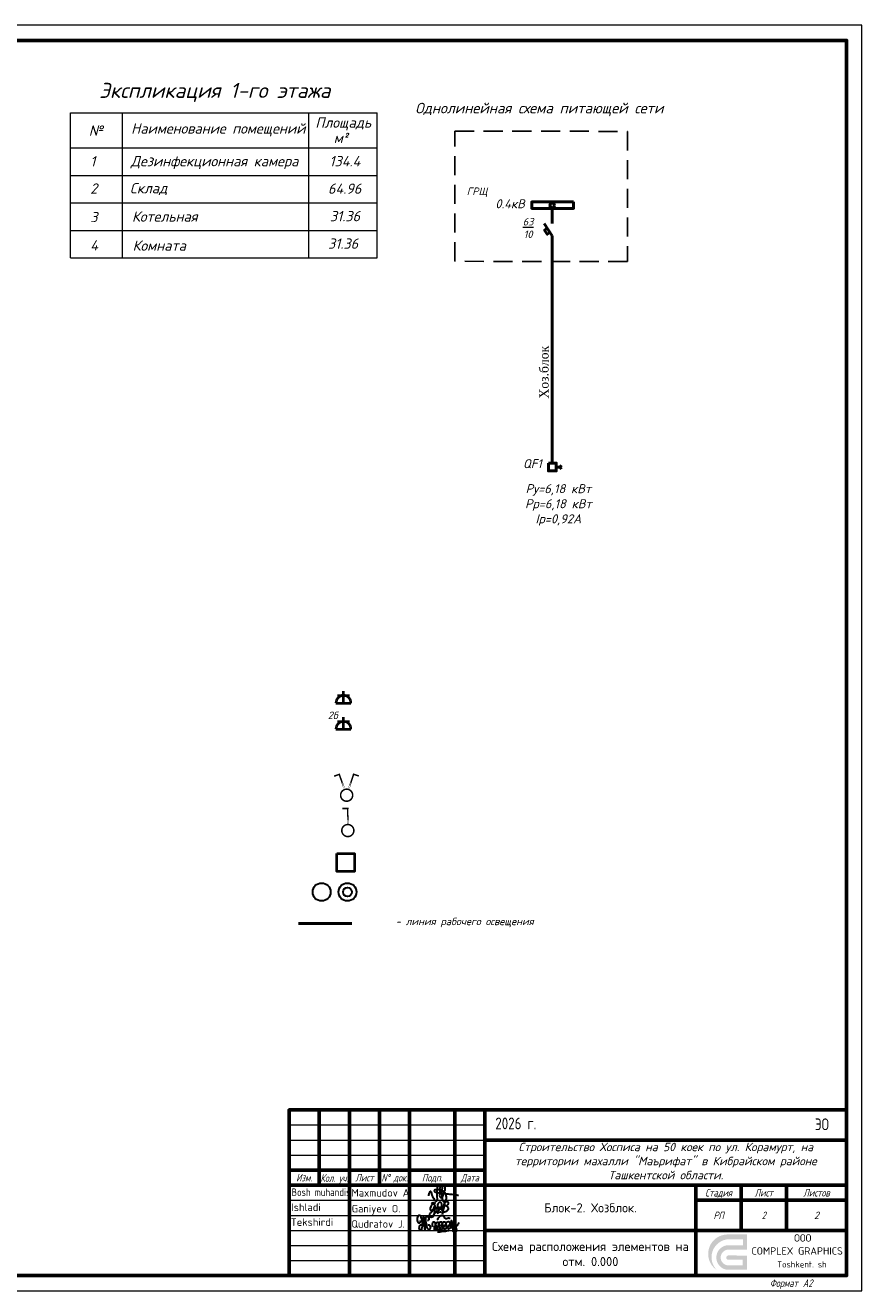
# Model space of a CAD drawing. Header units: millimetres. Extents: x 46223 to 365386, y 255195 to 690246.
# Tile 10 of 12: x 101021 to 128773, y 255195 to 297195. Entities that reach past the tile are written whole.
import ezdxf
from ezdxf.enums import TextEntityAlignment as Align

# ---------------------------------------------------------------- set-up
doc = ezdxf.new("R2010")
doc.units = ezdxf.units.MM
doc.linetypes.add('невидимаяX2', pattern=[19.049999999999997, 12.7, -6.349999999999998])
for name, color, linetype, lineweight in [('015', 7, 'Continuous', 15), ('ГП_ШТАМП', 7, 'Continuous', 9), ('текст', 7, 'Continuous', 25), ('Э', 30, 'Continuous', 50), ('ЭО А', 150, 'Continuous', 50), ('ЭС', 200, 'Continuous', 50), ('ЭТО СВЕТИЛЬНИКИ', 250, 'Continuous', 30)]:
    doc.layers.add(name, color=color, linetype=linetype, lineweight=lineweight)
doc.layers.add('Штамп', color=7, linetype='Continuous')
doc.layers.add('ЭЛЕКТРО', color=7, linetype='Continuous', lineweight=50, true_color=0xff0509)
doc.layers.add('ЭТО ОСвещение', color=255, linetype='Continuous', lineweight=30, plot=False)
doc.styles.add('COMPLEX', font='isocpeur.ttf')
doc.styles.add('GOST 2.304', font='CS_Gost2304.shx', dxfattribs={"oblique": 15})
doc.styles.add('ICOCPEUR', font='isocpeui.ttf')
doc.styles.add('ISO', font='isocpeur.ttf')
doc.styles.add('ISOCPEUR', font='isocpeui.ttf')
doc.styles.add('prof', font='isocpeur.ttf', dxfattribs={"oblique": 12})
doc.styles.add('style1', font='isocpeui.ttf', dxfattribs={"height": 80})
doc.styles.add('style4', font='isocpeur.ttf', dxfattribs={"height": 350})
doc.styles.add('ГОСТ 250', font='isocpeui.ttf', dxfattribs={"height": 250})
doc.styles.add('ГОСТ 300', font='isocpeui.ttf', dxfattribs={"height": 250})

# ---------------------------------------------------------------- blocks, each defined once
blk = doc.blocks.new('*U83')
at = {"color": 13, "linetype": 'Continuous', "lineweight": 60}
for p, q in [((-574, 155), (-594, 155)), ((-589, 90.00000000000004), (-589, 155)), ((-589, 145), (-574, 145)), ((-589, 130), (-574, 130)), ((-589, 110), (-574, 110)), ((-594, 90.00000000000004), (-574, 90.00000000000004)), ((-586, 5.000000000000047), (-586, 90.00000000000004)), ((-581, 5.000000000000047), (-581, 90.00000000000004)), ((-586, 65.00000000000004), (-574, 65.00000000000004)), ((-180, 60), (-180, 35)), ((-170, 60), (-170, 5)), ((-160, 60), (-160, 35)), ((-150, 60), (-150, 5)), ((-135, 60), (-135, 5)), ((-125, 5), (-125, 59.98968481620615)), ((-125, 50), (-5, 50)), ((-190, 40), (-125, 40)), ((-190, 35), (-5, 35)), ((-55, 5), (-55, 35)), ((-55, 35), (-55, 5)), ((-40, 35), (-40, 20)), ((-25, 35), (-25, 20)), ((-586, 30.00000000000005), (-574, 30.00000000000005)), ((-55, 30), (-5, 30)), ((-125, 20), (-5, 20)), ((-574, 5.000000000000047), (-586, 5.000000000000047))]:
    blk.add_line(p, q, dxfattribs=at)
at = {"color": 0, "linetype": 'Continuous', "lineweight": -2}
for p, q in [((-584, 90.00000000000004), (-584, 155)), ((-579, 90.00000000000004), (-579, 155)), ((-190, 55), (-125, 55)), ((-190, 50), (-125, 50)), ((-190, 45), (-125, 45)), ((-190, 30), (-125, 30)), ((-190, 25), (-125, 25)), ((-190, 20), (-125, 20)), ((-190, 15), (-125, 15)), ((-190, 10), (-125, 10))]:
    blk.add_line(p, q, dxfattribs=at)
blk.add_lwpolyline([(-594, 4.7e-14), (0, 0), (7.5e-15, 420), (-594, 420.0000000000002), (-594, 4.7e-14)], dxfattribs=at)
at = {"color": 13, "linetype": 'Continuous', "lineweight": 60}
blk.add_lwpolyline([(-574, 5.000000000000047), (-5, 5), (-4.999999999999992, 415), (-574, 415), (-574, 5.000000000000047)], dxfattribs=at)
blk.add_lwpolyline([(-5, 5), (-190, 5), (-190, 60), (-5, 60)], close=True, dxfattribs=at)
at = {"color": 0, "linetype": 'Continuous', "lineweight": -2, "style": 'GOST 2.304', "oblique": 15}
blk.add_text('Согласовано:', height=3, rotation=90.00000000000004, dxfattribs=at).set_placement((-590.1187428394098, 110.1643170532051))
for s, rotation, width, p in [('Взам. инв. №', 90.00000000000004, 0.8, (-583.4999999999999, 77.50000000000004)), ('Инв. № подл.', 90.70000000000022, 0.7, (-583.4999999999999, 17.50000000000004))]:
    blk.add_text(s, height=3, rotation=rotation, dxfattribs=dict(at, width=width)).set_placement(p, align=Align.MIDDLE_CENTER)
blk.add_text('Подп. и дата', height=3, rotation=90.00000000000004, dxfattribs=at).set_placement((-583.4999999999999, 47.50000000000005), align=Align.MIDDLE_CENTER)
for s, p in [('Изм.', (-185, 37.5)), ('Лист', (-165, 37.5)), ('Подп.', (-142.5, 37.5)), ('Стадия', (-47.5, 32.5)), ('Лист', (-32.5, 32.5)), ('Листов', (-15, 32.5))]:
    blk.add_text(s, height=2.5, dxfattribs=at).set_placement(p, align=Align.MIDDLE_CENTER)
at = {"color": 0, "linetype": 'Continuous', "lineweight": -2, "style": 'GOST 2.304', "oblique": 15, "width": 0.7872183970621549}
blk.add_text('Кол. уч.', height=2.5, dxfattribs=at).set_placement((-179.5992201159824, 36.13022536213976), (-170.3494039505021, 36.13022536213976), align=Align.FIT)
at = {"color": 0, "linetype": 'Continuous', "lineweight": -2, "style": 'GOST 2.304', "oblique": 15}
for s, width, p in [('N%%d док.', 0.8, (-155, 37.5)), ('Дата', 0.9, (-130, 37.5))]:
    blk.add_text(s, height=2.5, dxfattribs=dict(at, width=width)).set_placement(p, align=Align.MIDDLE_CENTER)
blk.add_text('Формат', height=2.5, dxfattribs=at).set_placement((-21.18881194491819, 1.25), align=Align.RIGHT)
for tag, p in [('ДАТА_С7', (-584.7999349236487, 275.6012114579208)), ('ДАТА_С8', (-579.7999349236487, 275.6012114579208)), ('ДАТА_С9', (-574.7999349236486, 275.6012114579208)), ('ФАМИЛИЯ_С7', (-584.7999349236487, 240.6012114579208)), ('ФАМИЛИЯ_С8', (-579.7999349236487, 240.6012114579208)), ('ФАМИЛИЯ_С9', (-574.7999349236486, 240.6012114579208)), ('ДОЛЖНОСТЬ_С7', (-584.7999349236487, 220.6012114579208)), ('ДОЛЖНОСТЬ_С8', (-579.7999349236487, 220.6012114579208)), ('ДОЛЖНОСТЬ_С9', (-574.7999349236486, 220.6012114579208)), ('ДАТА_С4', (-584.7999349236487, 210.6012114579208)), ('ДАТА_С5', (-579.7999349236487, 210.6012114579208)), ('ДАТА_С6', (-574.7999349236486, 210.6012114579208)), ('ФАМИЛИЯ_С4', (-584.7999349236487, 175.6012114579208)), ('ФАМИЛИЯ_С5', (-579.7999349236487, 175.6012114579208)), ('ФАМИЛИЯ_С6', (-574.7999349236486, 175.6012114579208)), ('ДОЛЖНОСТЬ_С4', (-584.7999349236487, 155.6012114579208)), ('ДОЛЖНОСТЬ_С5', (-579.7999349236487, 155.6012114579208)), ('ДОЛЖНОСТЬ_С6', (-574.7999349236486, 155.6012114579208)), ('ДАТА_С1', (-584.7999349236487, 145.6012114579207)), ('ДАТА_С2', (-579.7999349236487, 145.6012114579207)), ('ДАТА_С3', (-574.7999349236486, 145.6012114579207)), ('ФАМИЛИЯ_С1', (-584.7999349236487, 110.6012114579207)), ('ФАМИЛИЯ_С2', (-579.7999349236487, 110.6012114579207)), ('ФАМИЛИЯ_С3', (-574.7999349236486, 110.6012114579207)), ('ДОЛЖНОСТЬ_С1', (-584.7999349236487, 90.60121145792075)), ('ДОЛЖНОСТЬ_С2', (-579.7999349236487, 90.60121145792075)), ('ДОЛЖНОСТЬ_С3', (-574.7999349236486, 90.60121145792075))]:
    blk.add_attdef(tag, p, '', height=2.5, rotation=90, dxfattribs=at)
for tag, p in [('ИЗМЕНЕНИЕ4', (-185, 55.94805830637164)), ('УЧАСТОК4', (-175, 55.94805830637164)), ('ЛИСТ4', (-164.9999999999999, 55.94805830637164)), ('ДОК4', (-155, 55.94805830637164)), ('ИЗМЕНЕНИЕ3', (-185, 50.94805830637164)), ('УЧАСТОК3', (-175, 50.94805830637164)), ('ЛИСТ3', (-164.9999999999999, 50.94805830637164)), ('ДОК3', (-155, 50.94805830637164)), ('ИЗМЕНЕНИЕ2', (-185, 45.94805830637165)), ('УЧАСТОК2', (-175, 45.94805830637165)), ('ЛИСТ2', (-164.9999999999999, 45.94805830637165)), ('ДОК2', (-155, 45.94805830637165)), ('НАИМЕНОВАНИЕ1', (-66.5665370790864, 45.5362400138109)), ('ИЗМЕНЕНИЕ1', (-185, 40.94805830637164)), ('УЧАСТОК1', (-175, 40.94805830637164)), ('ЛИСТ1', (-164.9999999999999, 40.94805830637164)), ('ДОК1', (-155, 40.94805830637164)), ('НАИМЕНОВАНИЕ2', (-66.5665370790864, 41.18304878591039)), ('НАИМЕНОВАНИЕ3', (-66.5665370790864, 36.9403635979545)), ('СООРУЖЕНИЕ1', (-89.86258944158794, 30.34530795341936)), ('СООРУЖЕНИЕ2', (-89.86258944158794, 25.99211672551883)), ('СООРУЖЕНИЕ3', (-89.86258944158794, 21.74943153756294)), ('НАИМЕНОВАНИЕ_ЛИСТА1', (-90.35824997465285, 15.31949545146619)), ('НАИМЕНОВАНИЕ_ЛИСТА2', (-90.35824997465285, 10.96630422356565)), ('НАИМЕНОВАНИЕ_ЛИСТА3', (-90.35824997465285, 6.723619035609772))]:
    blk.add_attdef(tag, text='', height=2.5, dxfattribs=at).set_placement(p, align=Align.CENTER)
at = {"color": 0, "linetype": 'Continuous', "lineweight": -2, "style": 'GOST 2.304', "oblique": 15, "flags": 8}
for tag, p in [('ДАТА10', (-130.0710785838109, 55.82783218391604)), ('ДАТА9', (-130.0710785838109, 50.82783218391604)), ('ДАТА8', (-130.0710785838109, 45.82783218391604)), ('ДАТА7', (-130.0710785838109, 40.82783218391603)), ('ДАТА6', (-130.0710785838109, 30.82783218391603)), ('ДАТА5', (-130.0710785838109, 25.82783218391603)), ('ДАТА4', (-130.0710785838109, 20.82783218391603)), ('ДАТА3', (-130.0710785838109, 15.82783218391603)), ('ДАТА2', (-130.0710785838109, 10.82783218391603)), ('ДАТА1', (-130.0710785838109, 5.827832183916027))]:
    blk.add_attdef(tag, text='', height=2.5, dxfattribs=at).set_placement(p, align=Align.CENTER)
at = {"color": 0, "linetype": 'Continuous', "lineweight": -2, "style": 'GOST 2.304', "oblique": 15}
blk.add_attdef('!ШИФР', text='', height=5, dxfattribs=at).set_placement((-60.28845429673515, 52.74566402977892), align=Align.RIGHT)
for tag, p, height in [('!РАЗДЕЛ', (-60.07441703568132, 52.74566402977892), 5), ('ДОЛЖНОСТЬ6', (-188.9475421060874, 30.94805830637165), 2.5), ('ФАМИЛИЯ6', (-168.9475421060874, 30.94805830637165), 2.5), ('ДОЛЖНОСТЬ5', (-188.9475421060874, 25.94805830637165), 2.5), ('ФАМИЛИЯ5', (-168.9475421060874, 25.94805830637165), 2.5), ('ДОЛЖНОСТЬ4', (-188.9475421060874, 20.94805830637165), 2.5), ('ФАМИЛИЯ4', (-168.9475421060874, 20.94805830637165), 2.5), ('ДОЛЖНОСТЬ3', (-188.9475421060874, 15.94805830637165), 2.5), ('ФАМИЛИЯ3', (-168.9475421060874, 15.94805830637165), 2.5), ('ДОЛЖНОСТЬ2', (-188.9475421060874, 10.94805830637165), 2.5), ('ФАМИЛИЯ2', (-168.9475421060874, 10.94805830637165), 2.5), ('ДОЛЖНОСТЬ1', (-188.9475421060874, 5.948058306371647), 2.5), ('ФАМИЛИЯ1', (-168.9475421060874, 5.948058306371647), 2.5)]:
    blk.add_attdef(tag, p, '', height=height, dxfattribs=at)
for tag, p in [('!СТАДИЯ', (-47.45736202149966, 25)), ('!НОМЕР', (-32.5, 25)), ('КОЛИЧЕСТВО_ЛИСТОВ', (-15, 25)), ('КОЛИЧЕСТВО_ЛИСТОВ', (-19.2879082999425, 13.01081499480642))]:
    blk.add_attdef(tag, text='', height=2.5, dxfattribs=at).set_placement(p, align=Align.MIDDLE_CENTER)
at = {"color": 0, "linetype": 'Continuous', "lineweight": -2, "style": 'GOST 2.304', "oblique": 15, "flags": 8}
blk.add_attdef('!ФОРМАТ', (-19.5, 1.25), '', height=2.5, dxfattribs=at)
blk = doc.blocks.new('A$C4c4061ee')
at = {"color": 184, "lineweight": 30}
blk.add_spline([(-39.74353470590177, -7.066288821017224), (-36.82961242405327, 4.046206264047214), (-33.9923730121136, 7.878101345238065), (-31.15513360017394, -0.09223704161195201), (-24.10037650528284, -16.18619768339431), (-16.66013001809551, -23.47737302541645), (-13.89957347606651, -23.47737302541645), (-12.51929520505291, -17.8828110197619), (-12.51929520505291, 12.71720958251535), (-8.301108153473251, 24.82599777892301), (-4.390321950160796, 27.04849679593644), (-3.39345802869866, 21.37729285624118), (-5.693917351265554, 12.8704869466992), (-4.390321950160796, 8.042298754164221), (-4.390321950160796, -10.04424811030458), (-2.013179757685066, -12.57329535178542), (3.277884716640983, -9.967606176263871), (9.642495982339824, 6.126347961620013), (12.63310113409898, 19.46134856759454), (7.572085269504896, 28.88780565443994), (4.734845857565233, 26.58867120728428), (2.357703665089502, 16.62574009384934), (1.1307911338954, -1.154252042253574), (2.894470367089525, -14.18269141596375), (6.805256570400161, -24.83536091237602), (10.94609138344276, -24.83536091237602), (15.01024332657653, -21.31002055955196), (16.54388733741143, -17.24820618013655), (16.54388733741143, -9.890970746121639), (12.01963817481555, 1.987904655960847), (5.88507551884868, 7.352560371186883), (-2.703325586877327, 10.34143320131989), (-9.988117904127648, 12.10410662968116), (-16.96619212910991, 12.10410662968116), (-21.49044129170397, 11.18445545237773), (-22.48730521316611, 7.73574402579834), (-20.03348015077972, 5.436609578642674), (-13.95984342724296, 3.668518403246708), (-0.6938408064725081, 1.752574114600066), (10.96184832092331, 0.5263682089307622), (22.23410971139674, -1.236305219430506), (37.57053643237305, -2.61578848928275), (43.47506386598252, -3.61208160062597), (49.27660224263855, -4.469789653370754), (54.8951084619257, -6.391593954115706)], degree=3, dxfattribs=at)
blk = doc.blocks.new('Odil Ganiyev')
at = {"color": 184, "lineweight": 30}
for points, knots in [([(278092.585464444, -189110.7355109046), (278063.2194188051, -189124.2674054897), (277979.370430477, -189180.2556237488), (277976.1723904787, -189468.8543651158), (278120.9857520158, -189357.1201562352), (278158.7843846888, -189260.4993996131), (278167.4294188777, -189221.9077254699)], [0, 0, 0, 0, 84.01965011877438, 319.3343002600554, 434.0069741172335, 519.9639260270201, 519.9639260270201, 519.9639260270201, 519.9639260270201]), ([(278167.4294188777, -189221.9077254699), (278181.3387233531, -189151.2748930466), (278170.7899638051, -189084.1800938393), (278111.1856448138, -189102.5741176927), (278092.585464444, -189110.7355109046)], [526.8260919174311, 526.8260919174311, 526.8260919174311, 526.8260919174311, 665.5590851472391, 706.3961257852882, 706.3961257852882, 706.3961257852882, 706.3961257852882]), ([(278396.1967646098, -189316.1294269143), (278466.1538288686, -189242.8891530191), (278495.302956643, -189144.9180396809), (278487.2601476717, -189009.0998779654), (278377.6673267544, -188943.6380905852), (278332.0648927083, -188997.5609160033), (278318.9360969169, -189019.7150940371), (278305.4029493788, -189050.3942673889), (278280.2404771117, -189133.7043541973), (278300.2727365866, -189288.4465314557), (278387.6358799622, -189385.8034520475)], [0, 0, 0, 0, 210.3316614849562, 341.5442091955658, 437.9935387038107, 521.2099932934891, 521.2099932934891, 521.2099932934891, 602.6433944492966, 823.015148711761, 823.015148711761, 823.015148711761, 823.015148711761]), ([(278616.6842967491, -189117.5460859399), (278680.2310006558, -189058.40023725), (278779.8970886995, -189126.564977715), (278816.8257756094, -189262.3978800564), (278675.2131768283, -189400.3526046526), (278594.5317891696, -189411.9745325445), (278531.2075642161, -189409.6795947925)], [498.211238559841, 498.211238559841, 498.211238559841, 498.211238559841, 560.9624334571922, 628.5608440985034, 789.1848951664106, 992.2030792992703, 992.2030792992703, 992.2030792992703, 992.2030792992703]), ([(278603.8079360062, -188938.7967392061), (278630.1334271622, -188908.0624409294), (278657.9278604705, -188890.0017188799), (278745.5528651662, -188896.5335061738), (278775.8709600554, -188979.5165954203), (278742.8387325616, -189053.7339745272), (278691.3271529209, -189101.1804010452), (278616.6842967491, -189117.5460859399)], [0, 0, 0, 0, 59.30168677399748, 137.8344496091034, 232.6714706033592, 306.9556540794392, 371.4434606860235, 371.4434606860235, 371.4434606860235, 371.4434606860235])]:
    blk.add_open_spline(points, degree=3, knots=knots, dxfattribs=at)
for points in [[(278173.5925280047, -189155.4917721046), (278172.6471103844, -189633.027333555), (278135.4993996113, -189698.8294876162), (278035.879343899, -189702.204108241), (278007.5494496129, -189605.357213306), (278073.6314762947, -189469.1911728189), (278127.884108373, -189405.1461013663), (278218.2051830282, -189287.7762238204)], [(278008.5945511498, -189094.8101020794), (278081.0024050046, -189029.3176129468), (278139.3426344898, -189054.7083433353), (278204.400167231, -188992.9621068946)], [(278218.2051830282, -189287.7762238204), (278220.3753585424, -189298.3256989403), (278251.3946131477, -189228.5199908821), (278257.8389691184, -189293.9968684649), (278314.7725375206, -189205.9786257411), (278295.0414358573, -189231.061274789), (278320.1428341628, -189287.5561976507), (278380.2964745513, -189198.4648373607), (278354.815996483, -189238.8983742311), (278383.5186525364, -189286.4830800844), (278449.0446955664, -189192.0241665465), (278427.7340948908, -189223.4364403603), (278438.3041022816, -189281.1155268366), (278514.5707385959, -189197.3917197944), (278494.165717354, -189208.1631865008), (278504.9020986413, -189282.1896271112), (278604.2546478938, -188932.4946979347), (278562.7315404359, -189513.518486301)], [(278212.7110742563, -189508.6004389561), (278316.0087587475, -189388.4872286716), (278339.6422759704, -189482.9500730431), (278420.6783357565, -189424.9498474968), (278521.2825563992, -189381.9738374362)]]:
    blk.add_spline(points, degree=3, dxfattribs=at)
blk = doc.blocks.new('A$C77aec0c1')
at = {"color": 184, "lineweight": 30}
for points in [[(-78.38131271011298, 25.21388700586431), (-78.38131271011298, 19.79743723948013), (-80.05334583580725, 15.39340606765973), (-82.68806330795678, 15.24154528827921), (-85.88012004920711, 18.27880580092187), (-87.60282130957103, 24.60643443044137), (-87.55235231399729, 33.4785716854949), (-85.77858974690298, 41.53703866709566), (-83.19454040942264, 44.87802546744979), (-79.54647045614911, 45.28299385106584), (-74.7837168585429, 37.3354916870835), (-71.43828727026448, 24.00774932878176), (-70.32271515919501, 12.75112639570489), (-70.5771842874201, 1.906071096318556), (-72.4532481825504, -8.184792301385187), (-74.47995314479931, -11.88012880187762), (-76.65866251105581, -12.43696032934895), (-79.29337998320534, -9.804665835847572), (-81.06674427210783, -2.515237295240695), (-80.50939989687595, 2.799970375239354), (-78.63469933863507, 6.343443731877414), (-76.25332253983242, 8.115178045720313), (-74.22661757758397, 8.570767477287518)], [(-70.25239909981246, 8.75258656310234), (-64.19821778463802, 15.39952532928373), (-63.40894784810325, 26.03341881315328), (-64.74115322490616, 36.46708988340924), (-65.76399743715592, 41.0897367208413), (-65.97653441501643, 40.38685639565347), (-65.37576810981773, 38.60301586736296), (-63.87196156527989, 30.59607789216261), (-63.40894784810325, 26.03341881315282), (-62.36317654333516, 17.41372238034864), (-61.31740523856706, 7.749214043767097), (-60.53307293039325, -1.262287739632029), (-59.74874062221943, -9.098375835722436), (-59.2258575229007, -11.57980499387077), (-59.5150228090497, -10.30603150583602), (-59.7716569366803, -8.767656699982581), (-61.00463941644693, 4.422823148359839), (-61.57869615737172, 9.74844633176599), (-62.15275289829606, 15.15600094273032), (-62.36891072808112, 16.81688866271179), (-60.51868385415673, 14.96835856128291), (-58.20589770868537, 15.68723229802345), (-56.61264196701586, 21.232817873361), (-56.71145070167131, 31.16451189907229), (-55.80471933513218, 37.08934982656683), (-53.17510799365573, 40.04494136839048), (-49.97027571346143, 39.71654178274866), (-45.94368318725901, 34.70845815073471), (-45.36845714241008, 29.70037451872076), (-46.27238524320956, 25.67748727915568), (-48.81981851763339, 25.02068810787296), (-50.29897266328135, 25.34908769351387)], [(-56.63358278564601, 20.26220782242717), (-55.65266897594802, 12.38186395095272), (-53.41380428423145, 2.023545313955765), (-50.85857394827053, -4.48218267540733), (-47.72635595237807, -7.44681833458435), (-43.44016263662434, -8.187977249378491), (-40.22552147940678, -6.458607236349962), (-38.65940992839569, -1.352844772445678), (-39.64853381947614, 2.929406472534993), (-41.46191996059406, 5.976392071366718), (-44.18200683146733, 7.705764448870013), (-46.98451686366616, 7.211657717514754), (-47.64392768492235, 5.729339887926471)], [(-30.37022462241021, 1.027356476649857), (-29.83874790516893, 17.35528437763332), (-28.37718437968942, 20.14297926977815), (-25.5869239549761, 19.87748654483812), (-20.53787982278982, 13.63835785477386), (-18.94344456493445, 4.61153663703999), (-17.48188103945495, -7.070233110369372), (-18.54483447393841, -11.05265472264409), (-21.86657672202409, -11.4508985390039), (-23.99248869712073, -7.866718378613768), (-23.32814024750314, -0.565611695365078), (-20.40500809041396, 7.266482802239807), (-16.95039921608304, 14.03660167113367), (-13.89440043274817, 18.68275982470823), (-9.642576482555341, 18.28451600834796), (-6.320839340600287, 10.85066296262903), (-4.992142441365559, -2.424074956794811), (-4.992142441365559, -8.795950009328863), (-8.978228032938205, -10.123423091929), (-12.29996517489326, -6.539245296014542), (-11.23701174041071, 0.2308735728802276), (-8.313879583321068, 6.337251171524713), (-6.852316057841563, 12.84187495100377), (-4.726404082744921, 17.88627455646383), (-0.2088366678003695, 20.54122308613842), (4.175859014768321, 17.88627455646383), (6.03603263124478, 9.655936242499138), (7.098986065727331, 1.027356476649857), (7.630462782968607, -6.804738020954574), (4.707335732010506, -8.795950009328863), (0.05690169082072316, -8.132213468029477), (-0.07597004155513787, -1.362096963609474), (3.245772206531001, 6.86824135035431), (7.763334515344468, 15.76231620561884), (10.5535949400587, 19.87748654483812), (16.0012440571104, 19.61199145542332), (19.32298630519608, 13.24011640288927), (20.38593973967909, 0.8946101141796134), (19.45585293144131, -6.141001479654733), (16.79846423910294, -9.19419146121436), (13.60959372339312, -8.530454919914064), (11.74942010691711, -0.96385314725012), (15.07115724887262, 6.86824135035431), (19.85446302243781, 14.16934803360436), (24.37203043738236, 19.87748654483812), (31.01550472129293, 21.07221326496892), (35.00159031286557, 14.5675894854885), (36.19741547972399, 0.8946101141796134), (34.0715035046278, -5.610013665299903), (29.28820283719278, -6.406496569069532), (26.89654739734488, -3.486055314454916), (30.48402800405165, 6.337251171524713), (35.40020040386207, 12.44363113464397), (39.65202435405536, 19.34649636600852), (40.4492445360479, 25.18738123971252), (40.6972237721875, 24.31052509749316), (43.89938043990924, -4.864757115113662), (43.81602285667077, -3.865409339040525), (42.93788251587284, 9.739231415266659), (43.06582503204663, 12.45725287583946), (45.48313367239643, 16.53792079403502), (50.40110853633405, 21.11825905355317), (52.2349345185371, 22.200886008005), (51.23466394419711, 21.78449011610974)], [(-10.36332725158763, 26.11942423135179), (-11.28868578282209, 30.65789709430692), (-5.904802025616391, 37.3815634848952), (1.24900448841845, 43.45217603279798), (6.212270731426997, 44.29263580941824), (10.33430705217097, 42.19148991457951), (12.43738441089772, 37.98919812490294), (14.96107928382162, 34.45927557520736), (18.41012758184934, 33.03049655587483), (24.88761176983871, 33.534770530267), (29.43026560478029, 34.62736611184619), (33.63642032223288, 34.37522794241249), (35.06651476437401, 33.95499923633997)], [(42.90287533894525, 10.75234727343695), (45.09337761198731, 7.658094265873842), (48.29627466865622, 5.717141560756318), (51.70919198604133, 3.671270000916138), (54.859582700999, -0.4204683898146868), (57.80128074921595, -5.834731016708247), (58.90391392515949, -10.66088483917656), (58.53636953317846, -15.48704102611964), (56.7521853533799, -17.91289319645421), (51.9740980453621, -18.54239213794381), (48.35115025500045, -18.07026793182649), (46.09337245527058, -15.60473277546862), (45.77833440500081, -12.56215692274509), (48.08861854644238, -9.414664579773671), (51.0814851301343, -6.319630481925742), (54.54866529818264, -2.634870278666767), (57.90908137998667, 0.9847462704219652), (62.217527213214, 6.347087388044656), (66.52651940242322, 12.8131229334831), (69.834429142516, 17.79665149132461)], [(-11.80559928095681, -17.26645815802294), (-2.735097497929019, -17.5279586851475), (7.905304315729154, -15.87180409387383), (17.57848186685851, -14.81041480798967), (25.11311381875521, -13.08979571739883), (30.92554491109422, -13.08979571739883)]]:
    blk.add_spline(points, degree=3, dxfattribs=at)

msp = doc.modelspace()

# ---------------------------------------------------------------- hatches: boundary and pattern name
at = {"true_color": 0x00005c}
h = msp.add_hatch(color=178, dxfattribs=at)
h.dxf.hatch_style = 1
edge = h.paths.add_edge_path()
edge.add_line((124971.1363166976, 256360.7765916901), (124971.1363166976, 255888.3344352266))
edge.add_line((124971.1363166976, 255888.3344352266), (124304.6406322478, 255888.3344352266))
edge.add_ellipse((124361.5165555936, 256295.9490260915), major_axis=(-411.5635134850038, 2.350161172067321e-05), ratio=0.9999999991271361, start_angle=277.9434018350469, end_angle=442.05660470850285, ccw=False)
edge.add_line((124304.640632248, 256703.5636169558), (124839.6144488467, 256703.5636169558))
edge.add_line((124839.6144488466, 256703.5636169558), (124839.6144488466, 256899.3347396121))
edge.add_line((124839.6144488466, 256899.3347396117), (124304.6406322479, 256899.3347396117))
edge.add_ellipse((124390.8184069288, 256304.8664996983), major_axis=(600.6821933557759, 0.01782646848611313), ratio=0.999999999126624, start_angle=98.24678756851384, end_angle=224.8650110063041)
edge.add_ellipse((124323.3924635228, 256417.1126532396), major_axis=(-644.7354755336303, 0.04021744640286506), ratio=0.9999999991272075, start_angle=271.6702301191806, end_angle=416.2416434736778, ccw=False)
edge.add_line((124304.640632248, 257061.5753776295), (124971.1363166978, 257061.5753776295))
edge.add_line((124971.1363166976, 257061.5753776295), (124971.1363166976, 256558.1409751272))
edge.add_line((124971.1363166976, 256558.1409751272), (124346.7160999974, 256558.1409751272))
edge.add_ellipse((124355.3601941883, 256296.9275034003), major_axis=(261.3564280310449, 0.1257853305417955), ratio=0.9999999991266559, start_angle=91.86776897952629, end_angle=268.0770805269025)
edge.add_line((124346.7160999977, 256035.7140316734), (124827.8854251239, 256035.7140316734))
edge.add_line((124827.8854251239, 256035.7140316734), (124827.8854251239, 256220.515271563))
edge.add_line((124827.8854251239, 256220.5152715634), (124346.7160999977, 256220.5152715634))
edge.add_ellipse((124353.640536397, 256293.1798392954), major_axis=(72.99374789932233, 3.943428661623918e-06), ratio=0.9999999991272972, start_angle=95.4434556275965, end_angle=264.5565381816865, ccw=False)
edge.add_line((124346.7160999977, 256365.8444070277), (124971.1363166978, 256360.7765916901))

# ---------------------------------------------------------------- linework, layer by layer
at = {"color": 0, "lineweight": 9}
for p, q in [((102519.4387642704, 294290.674074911), (112697.5430038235, 294290.6740749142)), ((102519.4387642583, 289475.0022900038), (102519.4387642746, 294290.674074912)), ((104230.1587642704, 294290.674074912), (104230.158764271, 289475.002290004)), ((110416.5830038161, 294290.6740749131), (110416.5830038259, 289475.0022900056)), ((112697.543003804, 289475.0022900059), (112697.5430038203, 294290.6740749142)), ((102519.4387642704, 293124.5382900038), (112697.5430038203, 293124.5382900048)), ((102519.4387642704, 292212.1542900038), (112697.5430038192, 292212.1542900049)), ((102519.4387642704, 291299.7702900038), (112697.5430038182, 291299.7702900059)), ((102519.4387642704, 290387.3862900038), (112697.543003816, 290387.3862900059)), ((102519.4387642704, 289475.0022900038), (112697.543003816, 289475.0022900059))]:
    msp.add_line(p, q, dxfattribs=at)
at = {"color": 0, "linetype": 'невидимаяX2', "ltscale": 50}
msp.add_lwpolyline([(121001.3999423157, 289358.6468320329), (115275.3453903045, 289361.6424329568), (115275.3453903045, 293678.6815016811), (121001.3999423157, 293675.6859007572)], close=True, dxfattribs=at)
at = {"color": 0, "lineweight": 25}
for points, const_width in [([(111748.6476742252, 271452.7781278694, 0.9999999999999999), (111617.6598654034, 271830.722825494), (111437.7261618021, 272331.5192389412), (111266.394701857, 272272.1393014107), (111416.1519709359, 272324.0420709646), (111443.4113104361, 272333.4895937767), (111617.6598654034, 271830.722825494, 0.9999999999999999), (111748.6476742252, 271452.7781278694, 1.446088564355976)], 50.00000007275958), ([(111621.3430982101, 271451.5415362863, -0.9999999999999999), (111744.9644414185, 271831.9594170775), (111915.1359927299, 272336.1566290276), (112087.5886063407, 272280.1160882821), (111936.8513601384, 272329.0999604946), (111909.4136417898, 272338.0161754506), (111744.9644414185, 271831.9594170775, -0.9999999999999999), (111621.3430982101, 271451.5415362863, -1.446088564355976)], 50.00000007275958), ([(111721.5389077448, 270267.8343182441, 0.9999999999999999), (111722.5404009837, 270667.8330651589), (111717.855760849, 271199.9526377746), (111536.5266676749, 271200.4066388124), (111695.0226602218, 271200.0098059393), (111723.8726525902, 271199.9375730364), (111722.5404009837, 270667.8330651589, 0.9999999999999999), (111721.5389077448, 270267.8343182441, 1.446088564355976)], 50.00000007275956)]:
    msp.add_lwpolyline(points, format="xyb", dxfattribs=dict(at, const_width=const_width))
at = {"layer": '015', "color": 6, "lineweight": 40}
for p, q in [((111327.1890416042, 274701.0165400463), (111827.1890416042, 274701.0165400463)), ((111379.6115220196, 274951.0165400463), (111774.7665611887, 274951.0165400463)), ((111577.1890416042, 274701.0165400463), (111577.1890416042, 275096.1715792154)), ((111379.6115220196, 274084.7791695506), (111774.7665611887, 274084.7791695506)), ((111577.1890416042, 273834.7791695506), (111577.1890416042, 274229.9342087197)), ((111327.1890416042, 273834.7791695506), (111827.1890416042, 273834.7791695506))]:
    msp.add_line(p, q, dxfattribs=at)
for centre in [(111577.1890416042, 274701.0165400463), (111577.1890416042, 273834.7791695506)]:
    msp.add_arc(centre, 250, 0, 180, dxfattribs=at)
at = {"layer": 'Э', "color": 7, "ltscale": 0.25}
msp.add_line((111850.3151248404, 267378.7247736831), (110090.952180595, 267378.7247736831), dxfattribs=at)
at = {"layer": 'ЭЛЕКТРО', "color": 0}
for p, q in [((118504.957328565, 291142.3605371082), (118504.957328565, 290617.2155092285)), ((118236.2834350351, 290617.2155092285), (118504.957328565, 290208.1110249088)), ((118504.957328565, 290208.1110249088), (118507.452340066, 282663.1024207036))]:
    msp.add_line(p, q, dxfattribs=at)
for points in [[(119214.2608426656, 291333.0049933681), (117824.7468112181, 291333.0049933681), (117824.7468112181, 291115.7588732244), (119214.2608426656, 291115.7588732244)], [(118429.9854295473, 290322.2692696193), (118339.7981236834, 290263.0399636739), (118249.6108176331, 290400.3664110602), (118339.7981234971, 290459.5957168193)], [(118379.043264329, 282663.1024207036), (118635.861415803, 282663.1024207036), (118635.861415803, 282403.733249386), (118379.043264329, 282403.733249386)]]:
    msp.add_lwpolyline(points, close=True, dxfattribs=at)
at = {"layer": 'ЭЛЕКТРО', "color": 0, "flags": 128}
for points in [[(118635.861415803, 282529.3805187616), (118817.0773504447, 282529.3805187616)], [(118817.0773504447, 282529.3805187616), (118745.3207051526, 282586.1413652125)], [(118817.0773504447, 282529.3805187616), (118745.3207051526, 282472.6196723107)]]:
    msp.add_lwpolyline(points, dxfattribs=at)
at = {"layer": 'ЭЛЕКТРО', "color": 0}
msp.add_circle((118502.9608171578, 291219.2325251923), 76.8979103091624, dxfattribs=at)
at = {"layer": 'ЭТО ОСвещение', "color": 0, "lineweight": 40, "ltscale": 50}
msp.add_lwpolyline([(111358.0460681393, 269702.9532917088), (111948.0460681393, 269702.9532917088), (111948.0460681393, 269112.5807979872), (111358.0460681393, 269112.5807979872)], close=True, dxfattribs=at)
at = {"layer": 'ЭТО СВЕТИЛЬНИКИ', "color": 0, "lineweight": 30}
for centre, radius in [((110853.4360386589, 268428.6928898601), 297.4961291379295), ((111710.0824341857, 268428.6928898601), 297.4961291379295), ((111710.0824341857, 268428.6928898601), 147.4742110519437)]:
    msp.add_circle(centre, radius, dxfattribs=at)

# ---------------------------------------------------------------- block references
at = {"color": 0, "lineweight": 13}
ref = msp.add_blockref('*U83', (128772.8971488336, 255195.4840902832), dxfattribs=dict(at, xscale=100, yscale=100, zscale=100))
ref.add_attrib('!ФОРМАТ', 'A2', (126822.8971488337, 255320.4840902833), dxfattribs={"color": 0, "linetype": 'Continuous', "lineweight": -2, "height": 250, "style": 'GOST 2.304', "oblique": 15})
ref.add_attrib('!НОМЕР', '2', dxfattribs={"color": 0, "linetype": 'Continuous', "lineweight": -2, "height": 250, "style": 'GOST 2.304', "oblique": 15}).set_placement((125522.8971488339, 257695.4840902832), align=Align.MIDDLE_CENTER)
ref.add_attrib('!СТАДИЯ', 'РП', dxfattribs={"color": 0, "linetype": 'Continuous', "lineweight": -2, "height": 250, "style": 'GOST 2.304', "oblique": 15}).set_placement((124027.1609466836, 257695.4840902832), align=Align.MIDDLE_CENTER)
for name, p, xscale, yscale, zscale in [('A$C4c4061ee', (114823.8571806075, 258419.3233872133), 10.45975922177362, 10.45975922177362, 10.45975922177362), ('A$C77aec0c1', (114806.1052668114, 257305.9469573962), 8.776011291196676, 8.776011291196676, 8.776011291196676)]:
    msp.add_blockref(name, p, dxfattribs=dict(xscale=xscale, yscale=yscale, zscale=zscale))
at = {"xscale": 0.7326778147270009, "yscale": 0.7326778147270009, "zscale": 0.7326778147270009, "rotation": 351.5695638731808}
msp.add_blockref('Odil Ganiyev', (-66683.45624136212, 424995.6509008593), dxfattribs=at)

# ---------------------------------------------------------------- texts
for s, height, style, p in [('Экспликация 1-го этажа', 498.4200853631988, 'style1', (103471.0945959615, 294786.1730479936)), ('Площадь', 342.144, 'ГОСТ 300', (110644.3212235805, 293796.4759882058)), ('№', 342.144, 'ГОСТ 300', (103128.522032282, 293530.6459885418)), ('Наименование помещений', 342.144, 'ГОСТ 300', (104532.1698897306, 293599.905273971)), ('м²', 342.144, 'ГОСТ 300', (111253.7130059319, 293287.9632141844)), ('1', 342.144, 'ГОСТ 300', (103174.9791735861, 292510.9613231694)), ('Дезинфекционная камера', 342.144, 'ГОСТ 300', (104520.0705996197, 292515.4904036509)), ('134.4', 342.144, 'ГОСТ 300', (111110.2604723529, 292515.4904036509)), ('2', 342.144, 'ГОСТ 300', (103174.9791735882, 291606.6552068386)), ('Склад', 342.144, 'ГОСТ 300', (104492.9968143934, 291617.3619238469)), ('64.96', 342.144, 'ГОСТ 300', (111062.308472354, 291603.106403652)), ('3', 342.144, 'ГОСТ 300', (103174.9791735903, 290660.9110535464)), ('Котельная', 342.144, 'ГОСТ 300', (104560.0930815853, 290677.5688894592)), ('31.36', 342.144, 'ГОСТ 300', (111125.553272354, 290690.722403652)), ('4', 342.144, 'ГОСТ 300', (103174.9791735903, 289722.7287973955)), ('Комната', 342.144, 'ГОСТ 300', (104580.9319650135, 289713.8445344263)), ('31.36', 342.144, 'ГОСТ 300', (111062.3084723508, 289778.338403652)), ('ООО', 243.5316424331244, 'COMPLEX', (126532.8478935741, 256824.4220250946)), ('СOMPLEX GRAPHICS', 243.5316424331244, 'COMPLEX', (125125.0583609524, 256393.1714823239))]:
    msp.add_text(s, height=height, dxfattribs=dict(style=style)).set_placement(p)
at = {"color": 0, "linetype": 'Continuous', "lineweight": -2, "style": 'COMPLEX', "width": 0.85}
msp.add_text('Bosh muhandis', height=250.0000000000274, dxfattribs=at).set_placement((110832.3263457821, 258464.5775747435), align=Align.MIDDLE_CENTER)
at = {"color": 0, "linetype": 'Continuous', "lineweight": -2, "style": 'COMPLEX'}
for s, p in [('Maxmudov A.', (111841.6034013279, 258319.049846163)), ('Ganiyev O.', (111850.3579177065, 257793.3380676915)), ('Qudratov J.', (111841.6034013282, 257286.0036575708))]:
    msp.add_text(s, height=250.0000000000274, dxfattribs=at).set_placement(p)
for s, p in [('Ishladi', (110336.0631213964, 257965.6464094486)), ('Tekshirdi', (110534.340084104, 257472.7142315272))]:
    msp.add_text(s, height=250.0000000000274, dxfattribs=at).set_placement(p, align=Align.MIDDLE_CENTER)
at = {"ltscale": 100, "style": 'COMPLEX'}
msp.add_text('Toshkent. sh', height=206.6670436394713, dxfattribs=at).set_placement((127611.0583562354, 255964.9736310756), align=Align.RIGHT)
at = {"color": 0, "lineweight": 25, "insert": (117844.8206565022, 282645.3154494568), "char_height": 300, "width": 6000.000000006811, "attachment_point": 5, "style": 'ISOCPEUR'}
msp.add_mtext('QF1', dxfattribs=at)
at = {"color": 7, "insert": (122272.8971488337, 259499.4440069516), "char_height": 280, "width": 12000, "attachment_point": 5, "style": 'ISOCPEUR'}
msp.add_mtext('Строительство Хосписа на 50 коек по ул. Корамурт, на территории махалли "Маърифат" в Кибрайском районе Ташкентской области.', dxfattribs=at)
at = {"insert": (127272.8971487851, 257695.4840902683), "char_height": 250, "width": 1999.999999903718, "attachment_point": 5, "style": 'prof'}
msp.add_mtext('{\\fISOCPEUR|b0|i1|c204|p34;\\Q0;2}', dxfattribs=at)
at = {"color": 7, "ltscale": 2, "insert": (119772.8971488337, 256413.0072864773), "char_height": 300, "width": 7000, "attachment_point": 5, "style": 'ISO'}
msp.add_mtext('Схема расположения элементов на отм. 0.000', dxfattribs=at)
at = {"layer": 'ГП_ШТАМП', "color": 0, "width": 14572.19750352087, "attachment_point": 5, "style": 'ICOCPEUR'}
for s, insert, char_height in [('0.4кВ', (117104.7982226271, 291271.8116465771), 300), ('\\A1;{\\L63\\P}10', (117703.8206297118, 290466.6804265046, 42342.95000000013), 250.0008)]:
    msp.add_mtext(s, dxfattribs=dict(at, insert=insert, char_height=char_height))
at = {"layer": 'текст', "color": 7, "lineweight": 25, "style": 'style4', "width": 0.8}
for s, p in [('2026 г.', (116617.0977965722, 260552.5628054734)), ('ЭО', (127218.2454193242, 260523.4295234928))]:
    msp.add_text(s, height=390, dxfattribs=at).set_placement(p)
at = {"layer": 'текст', "color": 7, "lineweight": 25, "insert": (119772.8971488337, 257945.4840902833), "char_height": 300, "width": 7000, "attachment_point": 5, "style": 'style4'}
msp.add_mtext('Блок-2. Хозблок.', dxfattribs=at)
at = {"layer": 'Штамп', "color": 6, "insert": (111222.4903562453, 274291.0110217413), "char_height": 250, "width": 366.5605765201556, "attachment_point": 5, "style": 'prof'}
msp.add_mtext('{\\fISOCPEUR|b0|i1|c204|p34;\\Q0;2б}', dxfattribs=at)
at = {"layer": 'ЭО А', "color": 7, "insert": (117890.2726151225, 267994.2424552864), "char_height": 250, "width": 5483.784255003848, "attachment_point": 3, "style": 'ГОСТ 250'}
msp.add_mtext('\\A1;\\P\\pi-750,l1000,t1000;-^Iлиния рабочего освещения', dxfattribs=at)
at = {"layer": 'ЭС', "color": 0, "attachment_point": 5, "style": 'ICOCPEUR'}
for s, insert, char_height, width in [('Однолинейная схема питающей сети', (118077.426835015, 294400.9016057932), 350, 15893.79208569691), (' ГРЩ', (115931.5980552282, 291652.8769995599), 250, 6009.241894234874)]:
    msp.add_mtext(s, dxfattribs=dict(at, insert=insert, char_height=char_height, width=width))
at = {"layer": 'ЭС', "color": 0, "insert": (118235.2577746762, 285682.5556143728), "char_height": 300, "width": 4063.153898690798, "attachment_point": 5, "rotation": 90, "line_spacing_factor": 1.2, "style": 'ICOCPEUR'}
msp.add_mtext('{\\fTimes New Roman|b0|i0|c204|p18;Хоз.блок}', dxfattribs=at)
at = {"layer": 'ЭС', "color": 1, "insert": (118708.2187097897, 281274.6819436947), "char_height": 300, "width": 2461.392133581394, "attachment_point": 5, "style": 'ICOCPEUR'}
msp.add_mtext('{\\C0;Ру=6,18 кВт\\PРр=6,18 кВт\\PIр=0,92А}', dxfattribs=at)

doc.saveas('drawing.dxf')
